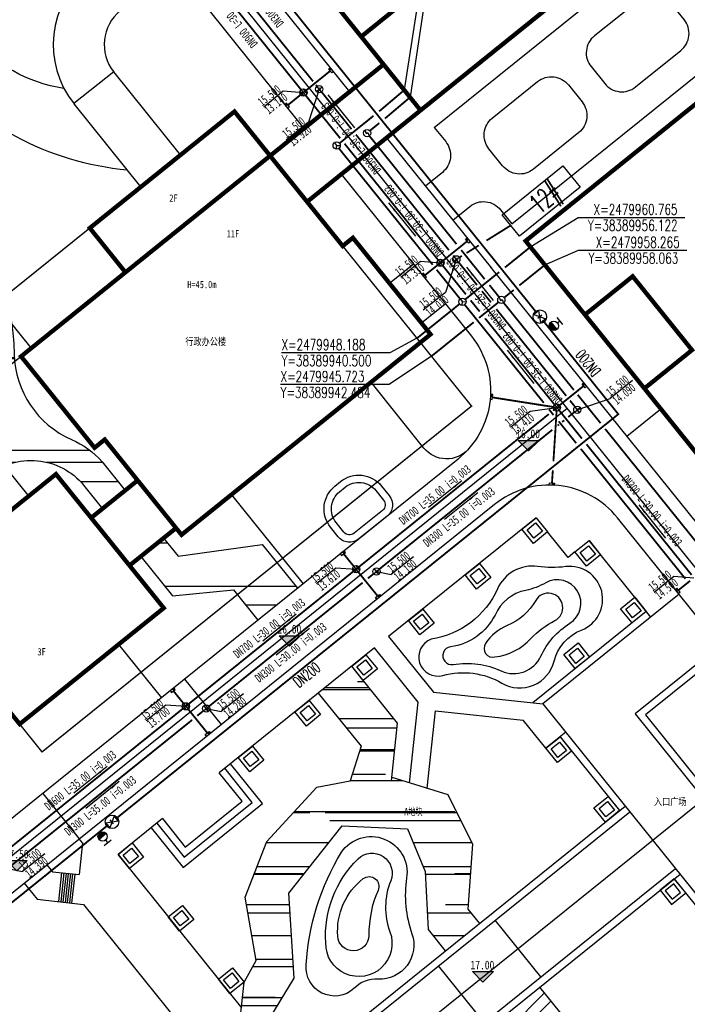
# Model space of a CAD drawing. Extents: x 38389316 to 38392219, y 2477539 to 2480586.
# Tile 32 of 43: x 38389886 to 38389978, y 2479857 to 2479992. Entities that reach past the tile are written whole.
import ezdxf
from ezdxf.enums import TextEntityAlignment as Align

# ---------------------------------------------------------------- set-up
doc = ezdxf.new("R2010")
doc.units = 0
doc.header["$LTSCALE"] = 1000
doc.header["$MEASUREMENT"] = 0
doc.linetypes.add('CENTER2', pattern=[1.125, 0.75, -0.125, 0.125, -0.125])
doc.linetypes.add('DASH', pattern=[0.35, 0.25, -0.1])
doc.layers.get('0').update_dxf_attribs({"linetype": 'CONTINUOUS'})
for name, color, linetype in [('-给水标注', 60, 'CONTINUOUS'), ('000001', 2, 'CONTINUOUS'), ('DIM_ELEV', 8, 'CONTINUOUS'), ('DIM_污水', 3, 'CONTINUOUS'), ('JM_指标表', 7, 'CONTINUOUS'), ('PIPE-中水中', 3, 'TG_DL'), ('PIPE-中水高', 7, 'TG_DX'), ('PIPE-污水', 2, 'CONTINUOUS'), ('PIPE-给水', 6, 'TG_J'), ('PIPE-雨水', 9, 'CONTINUOUS'), ('TWT_COOR', 3, 'CONTINUOUS'), ('u-road', 4, 'CONTINUOUS'), ('VALVE_给水', 7, 'CONTINUOUS'), ('XG-电信井', 2, 'CONTINUOUS'), ('XG-电力井', 7, 'CONTINUOUS'), ('XG-雨水井', 2, 'CONTINUOUS'), ('国标钢筋混凝土化粪池', 4, 'CONTINUOUS'), ('建筑', 31, 'CONTINUOUS'), ('建筑轮廓', 2, 'CONTINUOUS'), ('文字', 7, 'CONTINUOUS'), ('绿色屋顶', 114, 'CONTINUOUS'), ('路中线', 7, 'CENTER2'), ('道路', 33, 'CONTINUOUS'), ('雨水', 130, 'CONTINUOUS')]:
    doc.layers.add(name, color=color, linetype=linetype)
doc.layers.add('图框文字', color=7, linetype='CONTINUOUS', lineweight=9)
doc.styles.add('-宋体', font='txt', dxfattribs={"width": 0.8})
doc.styles.add('_HZTXT', font='txt.shx', dxfattribs={"width": 0.8, "bigfont": 'hztxt.shx'})
doc.styles.add('_TCH_DIM', font='SIMPLEX', dxfattribs={"bigfont": 'GBCBIG'})
doc.styles.add('DIM_FONT', font='SIMPLEX', dxfattribs={"width": 0.7, "bigfont": 'GBCBIG'})
doc.styles.add('TG_LINETYPE', font='SIMPLEX', dxfattribs={"width": 0.8, "height": 3, "bigfont": 'HZTXT'})
doc.styles.add('中等线体', font='txt', dxfattribs={"width": 0.8})
doc.styles.add('人防黑体', font='simhei.ttf', dxfattribs={"width": 0.7})
doc.styles.add('宋体', font='txt', dxfattribs={"width": 0.8, "height": 8})
doc.linetypes.add('TG_DL', pattern='A,2,-0.6,["DL",TG_LINETYPE,S=0.1,R=0,X=-0.52,Y=-0.15],0', length=2.6)
doc.linetypes.add('TG_DX', pattern='A,2,-0.6,["DX",TG_LINETYPE,S=0.1,R=0,X=-0.52,Y=-0.15],0', length=2.6)
doc.linetypes.add('TG_J', pattern='A,2,-0.3,["J",TG_LINETYPE,S=0.1,R=0,X=-0.23,Y=-0.15],0', length=2.3)
doc.linetypes.add('未加固陡坎', pattern='A,2,[150,AAA.SHX,S=0.5,R=0,X=0,Y=0.5],1e-11', length=2)
pattern_1 = [(0, (38392595.52, 2482422.002), (27.94, 12.7), [190.5, -25.4, 63.5, -12.7]), (0, (38392612.41, 2482428.352), (-12.7, 16.891), [38.1, -4.191, 76.2, -9.525]), (0, (38392601.8696, 2482432.797), (66.04, 8.509), [101.6, -17.78, 50.8, -12.7])]
pattern_2 = [(0, (38392595.5196, 2482422.002), (13.97, 6.35), [95.25, -12.7, 31.75, -6.35]), (0, (38392603.965, 2482425.177), (-6.35, 8.4455), [19.05, -2.0955, 38.1, -4.7625]), (0, (38392598.6946, 2482427.399), (33.02, 4.2545), [50.8, -8.89, 25.4, -6.35])]

# ---------------------------------------------------------------- blocks, each defined once
blk = doc.blocks.new('雨水井')
for p, q in [((-1, 0), (1, 0)), ((-0.84, 0.55), (0.84, 0.55)), ((-0.84, -0.54), (0.84, -0.54))]:
    blk.add_line(p, q)
blk.add_lwpolyline([(0, -1), (0, 1)])
blk.add_circle((0, 0), 1)
blk = doc.blocks.new('排水雨水检修井')
for p, q in [((-1, 0), (1, 0)), ((0, -1), (0, 1))]:
    blk.add_line(p, q)
blk.add_circle((0, 0), 1)
blk = doc.blocks.new('电力井')
at = {"layer": 'XG-电力井'}
blk.add_lwpolyline([(0, 1), (-0.25, 0), (0.25, 0), (0, -1)], dxfattribs=at)
blk.add_circle((0, 0), 1, dxfattribs=at)
blk = doc.blocks.new('XG-电信井')
at = {"layer": 'XG-电信井'}
for p, q in [((498400.18, 2607050.43), (498399.38, 2607049.83)), ((498400.18, 2607051.43), (498400.18, 2607050.43)), ((498400.18, 2607050.43), (498400.98, 2607049.84))]:
    blk.add_line(p, q, dxfattribs=at)
blk.add_circle((498400.18, 2607050.43), 1, dxfattribs=at)
blk = doc.blocks.new('$VALVE$00000296')
for points in [[(-125, 72), (-125, -72), (125, 72), (125, -72), (-125, 72)], [(0, 60), (0, -64)]]:
    blk.add_lwpolyline(points)
for p in [(-125, 0), (125, 0)]:
    blk.add_point(p)
blk = doc.blocks.new('addddd')
at = {"layer": '-给水标注', "lineweight": -2}
blk.add_hatch(color=256, dxfattribs=at).paths.add_polyline_path([(471862.69, 2575704.54, 0.414214), (471863.7, 2575703.58, 0.414214), (471864.65, 2575704.58)])
at = {"layer": '-给水标注'}
for p, q in [((471864.6, 2575706.22), (471862.72, 2575706.22)), ((471863.66, 2575705.54), (471863.66, 2575706.22))]:
    blk.add_line(p, q, dxfattribs=at)
at = {"layer": '-给水标注', "lineweight": -2}
blk.add_line((471862.69, 2575704.54), (471864.65, 2575704.58), dxfattribs=at)
at = {"layer": '-给水标注', "color": 4, "ltscale": 5}
blk.add_circle((471863.67, 2575704.56), 0.981, dxfattribs=at)
blk = doc.blocks.new('_ARROW')
blk.add_solid([(0, 0), (-1, 0.1), (-1, -0.1)])
blk = doc.blocks.new('化粪池')
at = {"layer": '国标钢筋混凝土化粪池', "color": 4, "linetype": 'DASH', "ltscale": 5}
for p, q in [((39116.07, -4998.7), (39116.07, -4994.92)), ((39116.07, -4994.92), (39126.78, -4994.92)), ((39126.78, -4994.92), (39126.78, -4998.7)), ((39126.78, -4998.7), (39116.07, -4998.7))]:
    blk.add_line(p, q, dxfattribs=at)
at = {"layer": '国标钢筋混凝土化粪池', "color": 4, "ltscale": 5, "style": '_HZTXT', "width": 0.6}
blk.add_text('12#', height=2.7, rotation=0, dxfattribs=at).set_placement((39120.02, -4998.18))
blk = doc.blocks.new('hyvahavb')
at = {"layer": 'DIM_ELEV'}
blk.add_hatch(color=8, dxfattribs=at).paths.add_polyline_path([(-173.18, -4360.83), (-182.18, -4351.83), (-164.18, -4351.83)])
at = {"layer": 'DIM_ELEV', "color": 8}
for p, q in [((-173.18, -4360.83), (-182.18, -4351.83)), ((-182.18, -4351.83), (-164.18, -4351.83)), ((-173.18, -4360.83), (-164.18, -4351.83))]:
    blk.add_line(p, q, dxfattribs=at)
blk = doc.blocks.new('202210211F')
at = {"layer": '道路'}
h = blk.add_hatch(dxfattribs=at)
h.set_pattern_fill('AR-RROOF', color=8, scale=10, style=0)
h.set_pattern_definition(pattern_1)
h.paths.add_polyline_path([(38392216.49, 2482041.07, -0.097394), (38392210.77, 2482054.36, 0.676508), (38392185.09, 2482058.73, -0.004342), (38392175.13, 2482042.81, -0.065377), (38392186.89, 2482031.82, -0.515756), (38392208.38, 2482010.49, 0.67978), (38392220.98, 2482002.94, -0.416345), (38392234.16, 2482001.73), (38392236.76, 2481998.49), (38392239.88, 2482001), (38392236.7, 2482004.95, 0.102875), (38392232.51, 2482008, -0.291825), (38392224.64, 2482019.71, 0.171739)])
h = blk.add_hatch(dxfattribs=at)
h.set_pattern_fill('AR-RROOF', color=8, scale=10, style=0)
h.set_pattern_definition(pattern_1)
h.paths.add_polyline_path([(38392254.73, 2481987.34), (38392258.08, 2481983.18), (38392263.53, 2481987.57), (38392258.7, 2481993.57), (38392247.14, 2481991.98), (38392245.14, 2481994.46), (38392242.03, 2481991.95), (38392246.38, 2481986.55)])
h = blk.add_hatch(dxfattribs=at)
h.set_pattern_fill('AR-RROOF', color=8, scale=5, style=0)
h.set_pattern_definition(pattern_2)
h.paths.add_polyline_path([(38392266.39, 2481973.18), (38392270.98, 2481976.88), (38392277.28, 2481969.05), (38392276.48, 2481961.64), (38392270.78, 2481961.14), (38392272.26, 2481965.88)])
h = blk.add_hatch(dxfattribs=at)
h.set_pattern_fill('AR-RROOF', color=8, scale=5, style=0)
h.set_pattern_definition(pattern_2)
h.paths.add_polyline_path([(38392257.94, 2481915.66), (38392258.14, 2481917.71), (38392254.56, 2481918.1), (38392254.35, 2481916.11), (38392246.45, 2481909.76), (38392248.08, 2481907.73)])
h.paths.add_polyline_path([(38392269.65, 2481954.97), (38392278.63, 2481954.54), (38392281.08, 2481948.69), (38392281.47, 2481940.73), (38392283.83, 2481937.79), (38392288.5, 2481941.56), (38392286.93, 2481943.51), (38392287.55, 2481952.47), (38392284.16, 2481959.28), (38392275.36, 2481961.99), (38392266.2, 2481960.29), (38392259.32, 2481952.81), (38392256.35, 2481945.18), (38392257.87, 2481936.46), (38392256.22, 2481933.5), (38392254.99, 2481922.08), (38392258.54, 2481921.69), (38392259.11, 2481927.51), (38392263.06, 2481934.05), (38392262.36, 2481945.74)])
h = blk.add_hatch(dxfattribs=at)
h.set_pattern_fill('AR-RROOF', color=8, scale=5, angle=45, style=0)
h.set_pattern_definition([(45, (38392595.5196, 2482422.002), (5.388154, 14.36841), [95.25, -12.7, 31.75, -6.35]), (45, (38392599.246, 2482430.219), (-10.462, 1.48174), [19.05, -2.0955, 38.1, -4.7625]), (45, (38392593.948, 2482428.0634), (20.34028, 26.357052), [50.8, -8.89, 25.4, -6.35])])
h.paths.add_polyline_path([(38392322.75, 2481917.68), (38392324.63, 2481927.79), (38392302.37, 2481925.93), (38392296.81, 2481932.84), (38392290.58, 2481927.82), (38392294.87, 2481922.49), (38392291.17, 2481911.61), (38392307.16, 2481891.75), (38392304.83, 2481889.87), (38392309.26, 2481884.36), (38392314.08, 2481883.84), (38392316.29, 2481885.61), (38392322.25, 2481884.97), (38392327.24, 2481878.77), (38392333.08, 2481883.47), (38392331.52, 2481885.42), (38392333.46, 2481886.99), (38392339.49, 2481903.21), (38392333.07, 2481904.85)])
at = {"layer": 'u-road', "color": 8, "flags": 128}
for points in [[(38392282.06, 2482131.51), (38392252.15, 2482107.43, 0.414212), (38392249.42, 2482082.12), (38392270.68, 2482055.71)], [(38392231.92, 2482091.09), (38392238.48, 2482082.94, -0.414214), (38392237.57, 2482074.51), (38392234.85, 2482072.31, 0.413489), (38392232.85, 2482054.06, 0.391837)], [(38392250.88, 2482067.55), (38392250.4, 2482068.14, 0.414214), (38392241.96, 2482069.06), (38392239.23, 2482066.86, 0.413147), (38392238.31, 2482058.44, 0.267949)], [(38392269.52, 2482044.39), (38392287.4, 2482022.19, -0.414214), (38392285.57, 2482005.31), (38392245.61, 2481973.14)], [(38392290.05, 2482031.64), (38392319.97, 2481994.49, 0.414214), (38392336.84, 2481992.67), (38392384.82, 2482031.3)], [(38392268.97, 2481843.03), (38392273.8, 2481837.03, 0.414214), (38392282.24, 2481836.12), (38392366.91, 2481904.29, 0.414214), (38392368.73, 2481921.16), (38392307.46, 2481997.26, 0.414214), (38392290.59, 2481999.08), (38392196.42, 2481923.27)], [(38392245.61, 2481973.14), (38392190.54, 2481928.81, -0.358665), (38392142.24, 2481929.33, 0.226009), (38392102.29, 2481939.75)]]:
    blk.add_lwpolyline(points, format="xyb", dxfattribs=at)
for points in [[(38392264.44, 2482050.7), (38392250.88, 2482067.55)], [(38392238.3, 2482058.45), (38392232.83, 2482054.09)], [(38392247.48, 2482047.05), (38392238.3, 2482058.45)], [(38392242.03, 2482042.66), (38392232.85, 2482054.06)], [(38392275.76, 2482049.4), (38392290.18, 2482031.49)], [(38392248.03, 2481975.09), (38392253.05, 2481968.86)], [(38392228.56, 2481959.41), (38392233.57, 2481953.18)]]:
    blk.add_lwpolyline(points, dxfattribs=at)
at = {"layer": '建筑', "color": 8, "linetype": 'DASH', "ltscale": 10, "const_width": 0.2, "flags": 128}
blk.add_lwpolyline([(38392228.46, 2481965.11), (38392287.43, 2482012.58), (38392254.88, 2482053.01), (38392222.09, 2482026.61), (38392226.98, 2482020.53), (38392216.85, 2482012.38), (38392226.63, 2482000.23), (38392210.59, 2481987.31)], close=True, dxfattribs=at)
at = {"layer": '建筑轮廓', "color": 8, "const_width": 0.6, "flags": 128}
for points in [[(38392248.45, 2482092.89), (38392264.12, 2482073.42), (38392270.67, 2482078.69), (38392278.82, 2482068.56), (38392272.28, 2482063.29), (38392280.43, 2482053.17), (38392306.6, 2482074.24), (38392303.56, 2482078.01), (38392310.1, 2482083.28), (38392313.14, 2482079.5), (38392339.32, 2482100.57), (38392323.64, 2482120.05), (38392317.1, 2482114.78), (38392308.94, 2482124.91), (38392315.49, 2482130.17), (38392307.33, 2482140.3), (38392281.16, 2482119.23), (38392284.2, 2482115.45), (38392277.66, 2482110.18), (38392274.62, 2482113.96)], [(38392326.83, 2481995.52), (38392311.16, 2482015), (38392317.7, 2482020.27), (38392309.55, 2482030.39), (38392303, 2482025.12), (38392294.85, 2482035.25), (38392321.02, 2482056.32), (38392324.07, 2482052.54), (38392330.61, 2482057.81), (38392327.57, 2482061.59), (38392353.74, 2482082.66), (38392369.42, 2482063.19), (38392362.87, 2482057.92), (38392371.03, 2482047.79), (38392377.57, 2482053.06), (38392385.72, 2482042.93), (38392359.55, 2482021.86), (38392356.51, 2482025.64), (38392349.97, 2482020.37), (38392353.01, 2482016.59)], [(38392264.85, 2482040.62), (38392280.43, 2482053.17), (38392275.35, 2482059.48), (38392259.77, 2482046.93)], [(38392225.58, 2482019.4), (38392235.67, 2482006.86), (38392237.07, 2482007.99), (38392247.61, 2481994.91), (38392281.8, 2482022.43), (38392271.14, 2482035.68), (38392269.74, 2482034.55), (38392259.77, 2482046.93)], [(38392210.59, 2481987.31), (38392230.37, 2482003.24), (38392245.17, 2481984.86), (38392225.39, 2481968.93)]]:
    blk.add_lwpolyline(points, close=True, dxfattribs=at)
for points in [[(38392272.28, 2482063.29), (38392264.12, 2482073.42)], [(38392281.05, 2482023.37), (38392281.05, 2482023.37), (38392271.14, 2482035.68), (38392269.74, 2482034.55), (38392254.88, 2482053.01), (38392235.02, 2482037.02), (38392239.91, 2482030.94), (38392225.58, 2482019.4), (38392235.67, 2482006.86), (38392237.07, 2482007.99), (38392241.59, 2482002.38), (38392235.2, 2481997.24), (38392230.37, 2482003.24), (38392210.59, 2481987.31), (38392225.39, 2481968.93), (38392245.17, 2481984.86), (38392240.47, 2481990.7), (38392246.86, 2481995.84), (38392247.61, 2481994.91), (38392281.8, 2482022.43), (38392281.05, 2482023.37)], [(38392311.16, 2482015), (38392303, 2482025.12)]]:
    blk.add_lwpolyline(points, dxfattribs=at)
at = {"layer": '路中线', "color": 8, "ltscale": 20, "flags": 128}
blk.add_lwpolyline([(38392186.72, 2481851.91), (38392659.82, 2482232.79)], dxfattribs=at)
at = {"layer": '路中线', "color": 8, "linetype": 'DASH', "ltscale": 4, "flags": 128}
for points in [[(38392314.58, 2482162.83), (38392249.64, 2482110.54, 0.414213), (38392246.3, 2482079.61), (38392550.2, 2481702.13)], [(38392300.55, 2482012.23), (38392195.08, 2481927.32, 0.421005), (38392187.92, 2481867.64), (38392242.92, 2481799.33)]]:
    blk.add_lwpolyline(points, format="xyb", dxfattribs=at)
at = {"layer": '道路', "color": 8}
blk.add_line((38392234.03, 2481952.61), (38392233.57, 2481953.18), dxfattribs=at)
at = {"layer": '道路', "color": 8, "flags": 128}
for points in [[(38392231.47, 2482056.17, -0.180528), (38392218.76, 2482063.28, -0.285009), (38392215.71, 2482083.68, 21.265174)], [(38392240.18, 2482044.96, -0.203492), (38392212.53, 2482059.84, -0.057725), (38392206.57, 2482076.12, 0.018207)], [(38392316.62, 2482065.62), (38392314.74, 2482067.95, 0.414214), (38392310.52, 2482068.41), (38392304.29, 2482063.39, 0.414214), (38392303.84, 2482059.17), (38392305.72, 2482056.84, 0.414214), (38392309.94, 2482056.38), (38392316.17, 2482061.4, 0.414214), (38392316.62, 2482065.62), (38392316.62, 2482065.62)], [(38392300.72, 2482056.66), (38392302.6, 2482054.33, -0.414214), (38392302.15, 2482050.11), (38392295.92, 2482045.09, -0.414214), (38392291.7, 2482045.55), (38392289.82, 2482047.88, -0.414214), (38392290.27, 2482052.1), (38392296.5, 2482057.12, -0.414214), (38392300.72, 2482056.66), (38392302.6, 2482054.33)], [(38392282.31, 2482050.83), (38392283.88, 2482048.88, -0.414214), (38392283.42, 2482044.66), (38392281.09, 2482042.78)], [(38392216.49, 2482041.07, -0.171739), (38392224.64, 2482019.71, 0.291825), (38392232.51, 2482008, -0.102875), (38392236.7, 2482004.95, 0.129977)], [(38392284.85, 2482038.11), (38392287.19, 2482039.99, -0.414214), (38392291.4, 2482039.53), (38392292.97, 2482037.59)], [(38392186.89, 2482031.82, -0.515756), (38392208.38, 2482010.49, 0.67978), (38392220.98, 2482002.94, -0.416345), (38392234.16, 2482001.73, 0.425183)], [(38392286.99, 2482006.66, -0.367176), (38392286.99, 2482006.66, -0.462869), (38392280.9, 2482006.82), (38392273.63, 2482015.85)], [(38392271.94, 2481994.34), (38392271.94, 2481994.34, -0.414214), (38392269.13, 2481994.64), (38392268.06, 2481995.97, -0.414214), (38392268.67, 2482001.59), (38392269.45, 2482002.22, -0.414214), (38392275.08, 2482001.61), (38392276.14, 2482000.29, -0.414214), (38392275.84, 2481997.48), (38392271.94, 2481994.34)], [(38392281.88, 2481980.58, 0.956837), (38392283.48, 2481975.61, -0.201407), (38392291.61, 2481974.55, 0.499726), (38392298.76, 2481977.57, -0.244161), (38392302.54, 2481981.84, 0.884171), (38392300.36, 2481990.54, -0.065209), (38392296.52, 2481990.57, 0.333083), (38392290.99, 2481987.51, -0.254423), (38392281.88, 2481980.58, -10.120887)], [(38392290.65, 2481983.89, -0.246135), (38392284.55, 2481979.54, 1.013305), (38392284.92, 2481977.11, -0.148515), (38392291.51, 2481976.23, 0.412318), (38392296.94, 2481978.25, -0.14601), (38392300.93, 2481982.77, 0.981014), (38392297.61, 2481988.32, -0.080319), (38392294.87, 2481987.29, 0.244611), (38392290.65, 2481983.89, 1.059944)], [(38392289.35, 2481980, 0.687953), (38392290.64, 2481978.14, 0.170837), (38392295.59, 2481980.67, -0.083376), (38392298.88, 2481983.14, 1.338387), (38392296.24, 2481985.9, -0.169886), (38392292.3, 2481982.47, 0.141642), (38392289.35, 2481980, 0.329473)], [(38392264.72, 2481935.88, -0.121204), (38392269.56, 2481951.33, -0.79918), (38392278.52, 2481947.8, 0.123909), (38392279.24, 2481940.16, -0.533319), (38392274.61, 2481933.93, 0.215648), (38392271.28, 2481932.62, -0.680541), (38392264.72, 2481935.88, -30.085411)], [(38392267.41, 2481938.91, -0.217869), (38392271.85, 2481950.43, -0.812414), (38392276.33, 2481947.42, 0.18677), (38392276.23, 2481940.41, -1.206161), (38392267.41, 2481938.91, -0.981902)], [(38392269.07, 2481939.82, -0.253697), (38392272.57, 2481947.73, -0.769014), (38392274.59, 2481946.11, 0.108401), (38392273.34, 2481939.9, -0.965113), (38392269.07, 2481939.82, -4.640571)], [(38392327.18, 2481932.9), (38392328.51, 2481931.25, -0.60115), (38392327.12, 2481928), (38392302.37, 2481925.93), (38392296.81, 2481932.84)]]:
    blk.add_lwpolyline(points, format="xyb", dxfattribs=at)
for points in [[(38392282.31, 2482050.83), (38392321.57, 2482082.43)], [(38392292.97, 2482037.59), (38392332.23, 2482069.19)], [(38392276.16, 2482029.45), (38392279.43, 2482032.08)], [(38392280.55, 2482023.99), (38392283.82, 2482026.63)], [(38392308.74, 2482008.43), (38392313.41, 2482012.19)], [(38392236.7, 2482004.95), (38392239.88, 2482001)], [(38392234.16, 2482001.73), (38392236.76, 2481998.49)], [(38392254.46, 2482000.42), (38392264.31, 2481988.19)], [(38392296.3, 2481997.26), (38392276.04, 2481980.95)], [(38392301.62, 2481992.56), (38392300.69, 2481991.81), (38392297.86, 2481995.31)], [(38392245.14, 2481994.46), (38392247.14, 2481991.98), (38392258.7, 2481993.57), (38392263.53, 2481987.57)], [(38392312.03, 2481983.61), (38392303.57, 2481994.13)], [(38392242.03, 2481991.95), (38392246.38, 2481986.55), (38392254.73, 2481987.34), (38392258.08, 2481983.18)], [(38392315.93, 2481986.75), (38392297.23, 2481971.7), (38392327.34, 2481934.31), (38392342.13, 2481946.22)], [(38392311.41, 2481984.39), (38392295.83, 2481971.85)], [(38392238.94, 2481979.84), (38392244.84, 2481972.52)], [(38392276.04, 2481980.95), (38392282.19, 2481973.32), (38392297.23, 2481971.7)], [(38392321.57, 2481979.74), (38392309.89, 2481970.33), (38392328.7, 2481946.96), (38392340.39, 2481956.37)], [(38392274.1, 2481979.39), (38392252.79, 2481962.23)], [(38392278.92, 2481960.89), (38392280.11, 2481971.92), (38392274.1, 2481979.39)], [(38392322.2, 2481978.96), (38392311.29, 2481970.18), (38392328.85, 2481948.37), (38392339.76, 2481957.15)], [(38392276.43, 2481961.16), (38392277.28, 2481969.05), (38392270.98, 2481976.88)], [(38392266.39, 2481973.18), (38392272.26, 2481965.88), (38392270.78, 2481961.14)], [(38392281.35, 2481960.14), (38392282.5, 2481970.77)], [(38392282.5, 2481970.77), (38392294.53, 2481969.47)], [(38392300.37, 2481967.8), (38392297.64, 2481965.61), (38392294.53, 2481969.47)], [(38392299.59, 2481967.17), (38392307.74, 2481957.05)], [(38392243.44, 2481954.7), (38392247.83, 2481949.25), (38392258.73, 2481958.03), (38392254.34, 2481963.48)], [(38392244.22, 2481955.33), (38392247.98, 2481950.66), (38392257.33, 2481958.18), (38392253.56, 2481962.86)], [(38392245, 2481955.96), (38392248.13, 2481952.06), (38392255.92, 2481958.33), (38392252.79, 2481962.23)], [(38392255.31, 2481925.06), (38392256.22, 2481933.5), (38392257.87, 2481936.46), (38392256.35, 2481945.18), (38392259.32, 2481952.81), (38392266.2, 2481960.29), (38392270.78, 2481961.14)], [(38392276.48, 2481961.64), (38392284.16, 2481959.28), (38392287.55, 2481952.47), (38392286.93, 2481943.51), (38392288.5, 2481941.56)], [(38392263.81, 2481921.68), (38392308.52, 2481957.67)], [(38392264.44, 2481920.9), (38392309.15, 2481956.9)], [(38392245, 2481955.96), (38392238.89, 2481951.04)], [(38392258.84, 2481924.71), (38392259.11, 2481927.51), (38392263.06, 2481934.05), (38392262.36, 2481945.74), (38392262.36, 2481945.74), (38392269.65, 2481954.97), (38392278.63, 2481954.54), (38392281.08, 2481948.69), (38392281.47, 2481940.73), (38392283.83, 2481937.79)], [(38392234.03, 2481952.61), (38392233.56, 2481948.28)], [(38392238.89, 2481951.04), (38392255.84, 2481929.98)], [(38392229.13, 2481949.6), (38392229.88, 2481948.67)], [(38392229.88, 2481948.67), (38392233.56, 2481948.28)], [(38392270.71, 2481913.11), (38392315.42, 2481949.11)], [(38392231.15, 2481948.54), (38392230.72, 2481944.56)], [(38392231.45, 2481948.51), (38392231.02, 2481944.53)], [(38392231.75, 2481948.47), (38392231.32, 2481944.5)], [(38392232.05, 2481948.44), (38392231.62, 2481944.46)], [(38392232.35, 2481948.41), (38392231.92, 2481944.43)], [(38392232.64, 2481948.38), (38392232.21, 2481944.4)], [(38392232.94, 2481948.34), (38392232.51, 2481944.37)], [(38392271.34, 2481912.33), (38392316.05, 2481948.33)], [(38392315.27, 2481947.7), (38392327.18, 2481932.9)], [(38392226.02, 2481947.1), (38392227.8, 2481944.88)], [(38392227.8, 2481944.88), (38392234.13, 2481944.19)], [(38392234.13, 2481944.19), (38392248.15, 2481926.78)], [(38392296.96, 2481934.24), (38392290.69, 2481942.03)], [(38392289.17, 2481927.97), (38392282.9, 2481935.76)]]:
    blk.add_lwpolyline(points, dxfattribs=at)
blk.add_lwpolyline([(38392271.32, 2481995.12, -0.414189), (38392269.91, 2481995.27), (38392268.84, 2481996.59, -0.414214), (38392269.3, 2482000.81), (38392270.08, 2482001.44, -0.414214), (38392274.3, 2482000.98), (38392275.36, 2481999.66, -0.414214), (38392275.21, 2481998.25)], format="xyb", close=True, dxfattribs=at)
for points in [[(38392294.35, 2481995.69), (38392296.3, 2481997.26), (38392297.86, 2481995.31), (38392295.92, 2481993.74)], [(38392295.05, 2481995.61), (38392296.22, 2481996.55), (38392297.16, 2481995.39), (38392295.99, 2481994.45)], [(38392301.62, 2481992.56), (38392303.57, 2481994.13), (38392305.14, 2481992.18), (38392303.19, 2481990.61)], [(38392302.32, 2481992.48), (38392303.49, 2481993.42), (38392304.43, 2481992.25), (38392303.26, 2481991.31)], [(38392286.56, 2481989.42), (38392288.51, 2481990.99), (38392290.08, 2481989.04), (38392288.13, 2481987.47)], [(38392287.26, 2481989.34), (38392288.43, 2481990.28), (38392289.37, 2481989.12), (38392288.2, 2481988.17)], [(38392307.89, 2481984.77), (38392309.84, 2481986.34), (38392311.41, 2481984.39), (38392309.46, 2481982.82)], [(38392308.59, 2481984.69), (38392309.76, 2481985.63), (38392310.7, 2481984.47), (38392309.54, 2481983.52)], [(38392278.77, 2481983.15), (38392280.72, 2481984.72), (38392282.29, 2481982.77), (38392280.34, 2481981.2)], [(38392279.47, 2481983.07), (38392280.64, 2481984.01), (38392281.58, 2481982.84), (38392280.41, 2481981.9)], [(38392300.1, 2481978.5), (38392302.05, 2481980.07), (38392303.62, 2481978.12), (38392301.67, 2481976.55)], [(38392270.98, 2481976.88), (38392272.93, 2481978.44), (38392274.5, 2481976.5), (38392272.55, 2481974.93)], [(38392300.81, 2481978.42), (38392301.97, 2481979.36), (38392302.91, 2481978.19), (38392301.75, 2481977.25)], [(38392271.68, 2481976.8), (38392272.85, 2481977.74), (38392273.79, 2481976.57), (38392272.62, 2481975.63)], [(38392263.19, 2481970.61), (38392265.14, 2481972.17), (38392266.71, 2481970.23), (38392264.76, 2481968.66)], [(38392263.89, 2481970.53), (38392265.06, 2481971.47), (38392266, 2481970.3), (38392264.84, 2481969.36)], [(38392297.64, 2481965.61), (38392299.59, 2481967.17), (38392301.16, 2481965.23), (38392299.21, 2481963.66)], [(38392298.35, 2481965.53), (38392299.51, 2481966.47), (38392300.46, 2481965.3), (38392299.29, 2481964.36)], [(38392255.4, 2481964.34), (38392257.35, 2481965.9), (38392258.92, 2481963.96), (38392256.97, 2481962.39)], [(38392256.11, 2481964.26), (38392257.27, 2481965.2), (38392258.21, 2481964.03), (38392257.05, 2481963.09)], [(38392304.23, 2481957.43), (38392306.18, 2481958.99), (38392307.74, 2481957.05), (38392305.8, 2481955.48)], [(38392304.93, 2481957.35), (38392306.1, 2481958.29), (38392307.04, 2481957.12), (38392305.87, 2481956.18)], [(38392238.89, 2481951.04), (38392240.84, 2481952.61), (38392242.4, 2481950.66), (38392240.46, 2481949.09)], [(38392239.59, 2481950.96), (38392240.76, 2481951.91), (38392241.7, 2481950.74), (38392240.53, 2481949.8)], [(38392314.89, 2481944.18), (38392316.84, 2481945.75), (38392315.27, 2481947.7), (38392313.32, 2481946.13)], [(38392314.96, 2481944.89), (38392316.13, 2481945.83), (38392315.19, 2481947), (38392314.02, 2481946.06)], [(38392245.79, 2481942.47), (38392247.73, 2481944.04), (38392249.3, 2481942.09), (38392247.35, 2481940.52)], [(38392246.49, 2481942.4), (38392247.66, 2481943.34), (38392248.6, 2481942.17), (38392247.43, 2481941.23)], [(38392252.69, 2481933.9), (38392254.63, 2481935.47), (38392256.2, 2481933.52), (38392254.25, 2481931.96)], [(38392253.39, 2481933.83), (38392254.56, 2481934.77), (38392255.5, 2481933.6), (38392254.33, 2481932.66)]]:
    blk.add_lwpolyline(points, close=True, dxfattribs=at)
at = {"layer": 'DIM_ELEV', "color": 8, "xscale": 0.16, "yscale": 0.16, "zscale": 0.16}
for p in [(38392322.98, 2482704.17), (38392290.15, 2482677.36), (38392252.7, 2482646.5), (38392316.71, 2482631.25)]:
    blk.add_blockref('hyvahavb', p, dxfattribs=at)
at = {"layer": 'DIM_ELEV', "color": 8, "style": '-宋体', "width": 0.8}
for s, p in [('16.00', (38392293.56, 2482008.18)), ('16.00', (38392260.79, 2481981.36)), ('17.50', (38392223.34, 2481950.5)), ('17.00', (38392287.29, 2481935.26))]:
    blk.add_text(s, height=1.2, dxfattribs=at).set_placement(p)
at = {"layer": '图框文字', "color": 8, "style": '宋体', "width": 0.694151}
blk.add_text('A地块', height=1, rotation=360, dxfattribs=at).set_placement((38392279.45, 2481956.42, 0.49), align=Align.CENTER)
at = {"layer": '文字', "color": 8, "style": '中等线体', "width": 0.8}
for s, p in [('2F', (38392245.94, 2482040.63)), ('11F', (38392253.81, 2482035.73)), ('H=45.0m', (38392248.4, 2482028.77)), ('行政办公楼', (38392248.13, 2482020.93)), ('3F', (38392227.83, 2481978.36)), ('入口广场', (38392312.47, 2481957.78))]:
    blk.add_text(s, height=1, rotation=360, dxfattribs=at).set_placement(p)

msp = doc.modelspace()

# ---------------------------------------------------------------- hatches: boundary and pattern name
at = {"layer": 'PIPE-给水'}
for points in [[(38389968.14, 2479937.77), (38389968.24, 2479937.85), (38389968.31, 2479937.75)], [(38389968.14, 2479937.77), (38389968.22, 2479937.68), (38389968.31, 2479937.75)]]:
    msp.add_hatch(color=256, dxfattribs=at).paths.add_polyline_path(points)
at = {"layer": 'XG-雨水井'}
for points in [[(38389928.58, 2479985.32), (38389928.58, 2479985.32), (38389928.79, 2479985.05), (38389928.57, 2479984.87), (38389928.35, 2479985.14), (38389928.35, 2479985.14)], [(38389922.35, 2479980.29), (38389922.35, 2479980.29), (38389922.57, 2479980.02), (38389922.79, 2479980.2), (38389922.58, 2479980.47), (38389922.58, 2479980.47)], [(38389947.39, 2479961.95), (38389947.39, 2479961.95), (38389947.61, 2479961.68), (38389947.38, 2479961.5), (38389947.17, 2479961.77), (38389947.17, 2479961.77)], [(38389941.17, 2479956.93), (38389941.17, 2479956.93), (38389941.38, 2479956.66), (38389941.61, 2479956.84), (38389941.39, 2479957.11), (38389941.39, 2479957.11)], [(38389963.38, 2479942.09), (38389963.38, 2479942.09), (38389963.6, 2479941.82), (38389963.37, 2479941.64), (38389963.16, 2479941.91), (38389963.16, 2479941.91)], [(38389950.62, 2479940.5), (38389950.62, 2479940.5), (38389950.58, 2479940.16), (38389950.87, 2479940.12), (38389950.91, 2479940.47), (38389950.91, 2479940.47)], [(38389959.35, 2479927.99), (38389959.35, 2479927.99), (38389959, 2479928.03), (38389959.03, 2479928.32), (38389959.38, 2479928.28), (38389959.38, 2479928.28)], [(38389930.5, 2479919.02), (38389930.5, 2479919.02), (38389930.23, 2479918.81), (38389930.41, 2479918.58), (38389930.68, 2479918.8), (38389930.68, 2479918.8)], [(38389975.97, 2479913.7), (38389975.97, 2479913.69), (38389976.19, 2479913.43), (38389976.41, 2479913.61), (38389976.19, 2479913.88), (38389976.19, 2479913.88)], [(38389935.52, 2479912.8), (38389935.52, 2479912.8), (38389935.25, 2479912.58), (38389935.07, 2479912.81), (38389935.34, 2479913.02), (38389935.34, 2479913.02)], [(38389907.13, 2479900.21), (38389907.13, 2479900.21), (38389906.86, 2479899.99), (38389907.05, 2479899.77), (38389907.31, 2479899.99), (38389907.31, 2479899.99)], [(38389912.15, 2479893.99), (38389912.15, 2479893.99), (38389911.88, 2479893.77), (38389911.7, 2479893.99), (38389911.97, 2479894.21), (38389911.97, 2479894.21)]]:
    msp.add_hatch(color=256, dxfattribs=at).paths.add_polyline_path(points)

# ---------------------------------------------------------------- linework, layer by layer
at = {"color": 2}
for p, q in [((38389927.08, 2479982.39), (38389925.59, 2479977.85)), ((38389925.59, 2479977.85), (38389922.53, 2479975.4)), ((38389945.9, 2479959.02), (38389944.41, 2479954.48)), ((38389944.41, 2479954.48), (38389941.35, 2479952.04)), ((38389970.07, 2479942.38), (38389967.01, 2479939.94)), ((38389962.51, 2479938.38), (38389967.01, 2479939.94)), ((38389940.03, 2479918.2), (38389936.97, 2479915.76)), ((38389934.94, 2479916.18), (38389936.97, 2479915.76)), ((38389916.66, 2479899.39), (38389913.6, 2479896.95)), ((38389911.57, 2479897.37), (38389913.6, 2479896.95)), ((38389889.4, 2479877.44), (38389886.34, 2479875)), ((38389884.31, 2479875.42), (38389886.34, 2479875))]:
    msp.add_line(p, q, dxfattribs=at)
at = {"layer": 'DIM_污水', "color": 8}
for p, q in [((38389919.45, 2479979.96), (38389922.14, 2479982.13)), ((38389922.14, 2479982.13), (38389924.9, 2479981.91)), ((38389936.61, 2479966.78, 7.5), (38389940.29, 2479962.2, 7.5)), ((38389938.26, 2479956.59), (38389940.96, 2479958.76)), ((38389940.96, 2479958.76), (38389943.71, 2479958.55)), ((38389952.87, 2479946.57, 7.5), (38389956.56, 2479942, 7.5)), ((38389953.34, 2479936), (38389956.04, 2479938.17)), ((38389956.04, 2479938.17), (38389959.7, 2479938.68)), ((38389946.66, 2479928.62, 7.5), (38389942.09, 2479924.94, 7.5)), ((38389970.94, 2479925.34, 7.5), (38389974.62, 2479920.77, 7.5)), ((38389926.68, 2479914.53), (38389929.37, 2479916.7)), ((38389929.37, 2479916.7), (38389932.13, 2479916.49)), ((38389973.06, 2479913.36), (38389975.76, 2479915.53)), ((38389975.76, 2479915.53), (38389978.52, 2479915.32)), ((38389923.91, 2479910.31, 7.5), (38389919.34, 2479906.63, 7.5)), ((38389903.31, 2479895.72), (38389906.01, 2479897.89)), ((38389906.01, 2479897.89), (38389908.76, 2479897.67)), ((38389897.98, 2479889.43, 7.5), (38389893.4, 2479885.75, 7.5))]:
    msp.add_line(p, q, dxfattribs=at)
at = {"layer": 'DIM_污水', "color": 2}
for p, q in [((38389928.24, 2479981.62, 7.5), (38389931.93, 2479977.05, 7.5)), ((38389947.3, 2479957.95, 7.5), (38389950.98, 2479953.38, 7.5)), ((38389948.84, 2479926.97, 7.5), (38389944.27, 2479923.29, 7.5)), ((38389925.74, 2479908.37, 7.5), (38389921.17, 2479904.69, 7.5)), ((38389899.61, 2479887.33, 7.5), (38389895.04, 2479883.65, 7.5))]:
    msp.add_line(p, q, dxfattribs=at)
at = {"layer": 'JM_指标表'}
for centre in [(38389957.37, 2479951.15), (38389898.63, 2479881.81)]:
    msp.add_circle(centre, 0.931, dxfattribs=at)
at = {"layer": 'PIPE-中水中', "ltscale": 0.0025, "const_width": 0.25}
for points in [[(38389939.55, 2479981.27), (38389936.1, 2479978.35)], [(38389935.33, 2479977.73), (38389934.03, 2479976.68)], [(38389936.99, 2479972.21), (38389933.94, 2479975.99)], [(38389945.92, 2479961.11), (38389936.99, 2479972.21)], [(38389949.79, 2479956.3), (38389946.57, 2479960.3)], [(38389954.55, 2479955.44), (38389958.06, 2479958.26)], [(38389951.77, 2479953.84), (38389950.45, 2479955.49)], [(38389952.47, 2479953.77), (38389953.78, 2479954.81)], [(38389949.01, 2479950.98), (38389951.69, 2479953.14)], [(38389956.45, 2479948.03), (38389952.4, 2479953.06)], [(38389942.48, 2479945.72), (38389948.29, 2479950.39)], [(38389962.03, 2479941.09), (38389956.45, 2479948.03)], [(38389965.7, 2479936.54), (38389962.56, 2479940.44)], [(38389980.73, 2479917.87), (38389966.33, 2479935.75)]]:
    msp.add_lwpolyline(points, dxfattribs=at)
at = {"layer": 'PIPE-中水高', "ltscale": 0.0025, "const_width": 0.25}
for points in [[(38389935.31, 2479979.34), (38389938.77, 2479982.27)], [(38389929.86, 2479974.96), (38389934.53, 2479978.72)], [(38389933.61, 2479969.5), (38389929.78, 2479974.25)], [(38389942.65, 2479958.28), (38389933.61, 2479969.5)], [(38389952.57, 2479957.9), (38389956.08, 2479960.73)], [(38389946.42, 2479953.59), (38389943.19, 2479957.6)], [(38389947.12, 2479953.52), (38389951.79, 2479957.28)], [(38389940.5, 2479948.19), (38389946.34, 2479952.89)], [(38389952.07, 2479946.57), (38389947.04, 2479952.81)], [(38389957.91, 2479939.32), (38389952.07, 2479946.57)], [(38389959.25, 2479937.65), (38389958.64, 2479938.41)], [(38389962.36, 2479933.78), (38389959.95, 2479936.79)], [(38389977.35, 2479915.17), (38389962.99, 2479933.01)]]:
    msp.add_lwpolyline(points, dxfattribs=at)
at = {"layer": 'PIPE-污水', "const_width": 0.25}
for points in [[(38389926.24, 2479983.44), (38389908.58, 2480005.37)], [(38389926.77, 2479982.78), (38389926.62, 2479982.96)], [(38389931.51, 2479976.89), (38389927.4, 2479982)], [(38389935.95, 2479971.38), (38389932.11, 2479976.15)], [(38389944.88, 2479960.28), (38389935.95, 2479971.38)], [(38389950.04, 2479961.6), (38389953.37, 2479963.68)], [(38389947.3, 2479959.89), (38389948.98, 2479960.94)], [(38389945.58, 2479959.41), (38389945.47, 2479959.55)], [(38389946.32, 2479959.29), (38389946.66, 2479959.5)], [(38389948.75, 2479955.48), (38389946.21, 2479958.63)], [(38389950.66, 2479953.11), (38389949.41, 2479954.66)], [(38389955.4, 2479947.22), (38389951.4, 2479952.18)], [(38389960.99, 2479940.28), (38389955.4, 2479947.22)], [(38389962.2, 2479938.77), (38389961.5, 2479939.65)], [(38389961.26, 2479937.37), (38389962.13, 2479938.07)], [(38389959.81, 2479936.2), (38389959.99, 2479936.35)], [(38389960.42, 2479936.69), (38389960.71, 2479936.93)], [(38389935.33, 2479916.5), (38389959.08, 2479935.63)], [(38389933.76, 2479915.23), (38389934.55, 2479915.87)], [(38389911.96, 2479897.68), (38389933.03, 2479914.64)], [(38389910.33, 2479896.37), (38389911.18, 2479897.06)], [(38389884.7, 2479875.73), (38389909.64, 2479895.81)]]:
    msp.add_lwpolyline(points, dxfattribs=at)
at = {"layer": 'PIPE-给水', "const_width": 0.25}
for points in [[(38389956.9, 2479951.73), (38389909.36, 2480010.79)], [(38389968.14, 2479937.77), (38389957.84, 2479950.57)], [(38389899.21, 2479882.28), (38389968.14, 2479937.77)], [(38389853.75, 2479845.68), (38389898.04, 2479881.34)]]:
    msp.add_lwpolyline(points, dxfattribs=at)
at = {"layer": 'PIPE-雨水', "const_width": 0.25}
for points in [[(38389906.4, 2480004.89), (38389924.59, 2479982.3)], [(38389925.29, 2479982.23), (38389928.57, 2479984.87)], [(38389924.51, 2479981.6), (38389922.79, 2479980.21)], [(38389925.21, 2479981.53), (38389929.96, 2479975.63)], [(38389930.55, 2479974.9), (38389934.39, 2479970.12)], [(38389934.31, 2479970.23), (38389943.4, 2479958.94)], [(38389944.1, 2479958.86), (38389947.38, 2479961.5)], [(38389943.21, 2479958.14), (38389941.6, 2479956.85)], [(38389943.32, 2479958.23), (38389943.21, 2479958.14)], [(38389944.03, 2479958.16), (38389947.21, 2479954.21)], [(38389947.86, 2479953.39), (38389949.1, 2479951.86)], [(38389949.84, 2479950.93), (38389953.84, 2479945.97)], [(38389953.84, 2479945.97), (38389959.39, 2479939.07)], [(38389960.09, 2479939), (38389963.37, 2479941.64)], [(38389959.21, 2479938.76), (38389950.87, 2479940.07)], [(38389958.59, 2479937.77), (38389932.52, 2479916.8)], [(38389959.31, 2479938.37), (38389959.18, 2479938.27)], [(38389959.67, 2479938.19), (38389959.23, 2479931.29)], [(38389963.14, 2479934.42), (38389960.02, 2479938.29)], [(38389978.2, 2479915.71), (38389963.77, 2479933.64)], [(38389959.15, 2479930.08), (38389959.03, 2479928.32)], [(38389931.82, 2479916.88), (38389930.43, 2479918.6)], [(38389931.74, 2479916.17), (38389909.15, 2479897.99)], [(38389932.44, 2479916.1), (38389935.09, 2479912.82)], [(38389978, 2479914.9), (38389976.4, 2479913.62)], [(38389908.45, 2479898.06), (38389907.06, 2479899.78)], [(38389908.37, 2479897.36), (38389881.89, 2479876.04)], [(38389909.08, 2479897.28), (38389911.72, 2479894.01)]]:
    msp.add_lwpolyline(points, dxfattribs=at)
at = {"layer": 'TWT_COOR', "color": 3}
for p, q in [((38389938.77, 2479982.27), (38389941.37, 2479998.94)), ((38389939.59, 2479981.3), (38389941.58, 2479994.43)), ((38389956.12, 2479960.77), (38389962.62, 2479964.78)), ((38389962.62, 2479964.78), (38389977.25, 2479964.78)), ((38389958.06, 2479958.26), (38389962.69, 2479960.27)), ((38389962.69, 2479960.27), (38389977.54, 2479960.27)), ((38389940.5, 2479948.19), (38389936.75, 2479946.21)), ((38389936.75, 2479946.21), (38389921.9, 2479946.21)), ((38389942.48, 2479945.72), (38389936.68, 2479941.85)), ((38389936.68, 2479941.85), (38389921.77, 2479941.85))]:
    msp.add_line(p, q, dxfattribs=at)
at = {"layer": 'XG-雨水井'}
for points in [[(38389928.35, 2479985.14), (38389928.58, 2479985.32), (38389928.58, 2479985.32), (38389929.01, 2479984.78), (38389928.79, 2479984.6), (38389928.35, 2479985.14)], [(38389922.58, 2479980.47), (38389922.35, 2479980.29), (38389922.35, 2479980.29), (38389922.79, 2479979.76), (38389923.01, 2479979.94), (38389922.58, 2479980.47)], [(38389947.17, 2479961.77), (38389947.39, 2479961.95), (38389947.39, 2479961.95), (38389947.82, 2479961.41), (38389947.6, 2479961.23), (38389947.17, 2479961.77)], [(38389941.39, 2479957.11), (38389941.17, 2479956.93), (38389941.17, 2479956.93), (38389941.6, 2479956.39), (38389941.82, 2479956.57), (38389941.39, 2479957.11)], [(38389963.16, 2479941.91), (38389963.38, 2479942.09), (38389963.38, 2479942.09), (38389963.81, 2479941.55), (38389963.59, 2479941.37), (38389963.16, 2479941.91)], [(38389950.91, 2479940.47), (38389950.62, 2479940.5), (38389950.62, 2479940.5), (38389950.55, 2479939.81), (38389950.83, 2479939.78), (38389950.91, 2479940.47)], [(38389959.38, 2479928.28), (38389959.35, 2479927.99), (38389959.35, 2479927.99), (38389958.66, 2479928.07), (38389958.69, 2479928.35), (38389959.38, 2479928.28)], [(38389930.68, 2479918.8), (38389930.5, 2479919.02), (38389930.5, 2479919.02), (38389929.96, 2479918.59), (38389930.14, 2479918.37), (38389930.68, 2479918.8)], [(38389976.19, 2479913.88), (38389975.97, 2479913.7), (38389975.97, 2479913.69), (38389976.4, 2479913.16), (38389976.63, 2479913.34), (38389976.19, 2479913.88)], [(38389935.34, 2479913.02), (38389935.52, 2479912.8), (38389935.52, 2479912.8), (38389934.98, 2479912.36), (38389934.8, 2479912.59), (38389935.34, 2479913.02)], [(38389907.31, 2479899.99), (38389907.13, 2479900.21), (38389907.13, 2479900.21), (38389906.6, 2479899.78), (38389906.78, 2479899.55), (38389907.31, 2479899.99)], [(38389911.97, 2479894.21), (38389912.15, 2479893.99), (38389912.15, 2479893.99), (38389911.62, 2479893.55), (38389911.43, 2479893.78), (38389911.97, 2479894.21)]]:
    msp.add_lwpolyline(points, close=True, dxfattribs=at)

# ---------------------------------------------------------------- block references
msp.add_blockref('202210211F', (-2339.44, -2073.7))
at = {"xscale": 0.5, "yscale": 0.5, "zscale": 0.5, "rotation": 38.83661932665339}
for name, p in [('电力井', (38389933.64, 2479976.36)), ('XG-电信井', (39013261.2, 1308336.38)), ('XG-电信井', (39013278.46, 1308314.94)), ('电力井', (38389952.08, 2479953.45))]:
    msp.add_blockref(name, p, dxfattribs=at)
at = {"rotation": 38.92154451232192}
msp.add_blockref('化粪池', (38356381.52, 2459276.34), dxfattribs=at)
at = {"layer": 'DIM_污水', "color": 2, "xscale": 1.389713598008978, "yscale": 1.389713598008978, "zscale": 1.389713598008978}
for p, rotation in [((38389928.24, 2479981.62, 7.5), 128.8366193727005), ((38389947.3, 2479957.95, 7.5), 128.8366193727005), ((38389948.84, 2479926.97, 7.5), 38.83661932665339), ((38389925.74, 2479908.37, 7.5), 38.83661932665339), ((38389899.61, 2479887.33, 7.5), 38.83661932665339)]:
    msp.add_blockref('_ARROW', p, dxfattribs=dict(at, rotation=rotation))
at = {"layer": 'DIM_污水', "color": 8}
for p, xscale, yscale, zscale, rotation in [((38389936.61, 2479966.78, 7.5), 1.389713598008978, 1.389713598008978, 1.389713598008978, 128.8366193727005), ((38389952.87, 2479946.57, 7.5), 1.389713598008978, 1.389713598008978, 1.389713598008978, 128.8366193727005), ((38389946.66, 2479928.62, 7.5), 1.389713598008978, 1.389713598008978, 1.389713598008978, 38.83661932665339), ((38389970.94, 2479925.34, 7.5), 1.389713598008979, 1.389713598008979, 1.389713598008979, 128.8366193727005), ((38389923.91, 2479910.31, 7.5), 1.389713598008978, 1.389713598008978, 1.389713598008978, 38.83661932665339), ((38389897.98, 2479889.43, 7.5), 1.389713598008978, 1.389713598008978, 1.389713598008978, 38.83661932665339)]:
    msp.add_blockref('_ARROW', p, dxfattribs=dict(at, xscale=xscale, yscale=yscale, zscale=zscale, rotation=rotation))
at = {"layer": 'VALVE_给水', "yscale": 0.005999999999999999, "zscale": 0.006}
for p, xscale, rotation in [((38389957.37, 2479951.15), -0.006000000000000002, 308.8366193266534), ((38389898.62, 2479881.81), -0.006000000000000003, 218.8366193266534)]:
    msp.add_blockref('$VALVE$00000296', p, dxfattribs=dict(at, xscale=xscale, rotation=rotation))
at = {"layer": 'XG-雨水井', "color": 8, "xscale": 0.4999995, "yscale": 0.4999995, "zscale": 0.4999995, "rotation": 308.8366193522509}
for p in [(38389924.9, 2479981.91), (38389943.71, 2479958.55), (38389959.7, 2479938.68), (38389932.13, 2479916.49), (38389908.76, 2479897.67)]:
    msp.add_blockref('雨水井', p, dxfattribs=at)
at = {"layer": '绿色屋顶', "color": 8}
for p, xscale, yscale, zscale, rotation in [((36893516.95, 1668960.04), 0.6499999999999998, 0.6499999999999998, 0.6499999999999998, 308.8366193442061), ((37578907.49, 3976322.13), 0.6499999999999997, 0.6499999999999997, 0.6499999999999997, 218.8366193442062)]:
    msp.add_blockref('addddd', p, dxfattribs=dict(at, xscale=xscale, yscale=yscale, zscale=zscale, rotation=rotation))
at = {"layer": '雨水', "linetype": '未加固陡坎', "xscale": 0.4999994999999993, "yscale": 0.4999994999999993, "zscale": 0.4999994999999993, "rotation": 38.83661932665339}
for p in [(38389927.08, 2479982.39), (38389945.9, 2479959.02), (38389962.51, 2479938.38), (38389934.94, 2479916.18), (38389911.57, 2479897.37)]:
    msp.add_blockref('排水雨水检修井', p, dxfattribs=at)

# ---------------------------------------------------------------- texts
at = {"color": 2, "style": '人防黑体', "width": 0.7}
for s, p in [('15.500', (38389923.55, 2479977.14, 70.44)), ('13.920', (38389924.44, 2479976, 70.44)), ('15.500', (38389942.36, 2479953.78, 70.44)), ('14.010', (38389943.26, 2479952.63, 70.44)), ('15.500', (38389968.02, 2479941.68, 70.44)), ('14.090', (38389968.92, 2479940.54, 70.44)), ('15.500', (38389937.98, 2479917.5, 70.44)), ('14.190', (38389938.88, 2479916.36, 70.44)), ('15.500', (38389914.62, 2479898.69, 70.44)), ('14.280', (38389915.51, 2479897.54, 70.44)), ('15.500', (38389887.35, 2479876.74, 70.44)), ('14.390', (38389888.25, 2479875.6, 70.44))]:
    msp.add_text(s, height=1.2, rotation=38.8471, dxfattribs=at).set_placement(p, align=Align.MIDDLE)
at = {"layer": '000001', "style": 'DIM_FONT', "width": 0.6}
for rotation, p in [(128.8366, (38389963.42, 2479944.32, 0)), (38.8366, (38389924.9, 2479902.59, 0))]:
    msp.add_text('DN200', height=1.5, rotation=rotation, dxfattribs=at).set_placement(p, align=Align.TOP_CENTER)
at = {"layer": 'DIM_污水', "color": 2, "style": '人防黑体', "width": 0.7}
for s, height, rotation, p in [('DN300 L=30.00 i=0.003', 1.2, 128.5001, (38389922.27, 2479991.47)), ('W7', 0.4, 38.8527, (38389927.08, 2479982.09, 0)), ('DN300 L=30.00 i=0.003', 1.2, 128.5001, (38389935.63, 2479971.3)), ('DN300 L=26.00 i=0.003', 1.2, 128.5001, (38389952.81, 2479949.96)), ('W6', 0.4, 38.8527, (38389945.9, 2479958.72, 0)), ('W5', 0.4, 38.8527, (38389962.52, 2479938.08, 0)), ('DN300 L=35.00 i=0.003', 1.2, 38.5001, (38389941.94, 2479919.47)), ('W4', 0.4, 38.8527, (38389934.94, 2479915.88, 0)), ('DN300 L=30.00 i=0.003', 1.2, 38.5001, (38389918.84, 2479900.88)), ('W3', 0.4, 38.8527, (38389911.57, 2479897.07, 0)), ('DN300 L=35.00 i=0.003', 1.2, 38.5001, (38389892.7, 2479879.84))]:
    msp.add_text(s, height=height, rotation=rotation, dxfattribs=at).set_placement(p)
at = {"layer": 'DIM_污水', "color": 8, "style": '人防黑体', "width": 0.7}
for s, rotation, p in [('DN900 L=30.00 i=0.003', 128.5001, (38389918.71, 2479988.65)), ('DN800 L=30.00 i=0.003', 128.5001, (38389944.28, 2479960.02)), ('DN800 L=25.00 i=0.003', 128.5001, (38389960.55, 2479939.81)), ('DN700 L=35.00 i=0.003', 38.5001, (38389938.64, 2479922.51)), ('DN300 L=30.00 i=0.003', 309.1732, (38389968.52, 2479928.79)), ('DN700 L=30.00 i=0.003', 38.5001, (38389915.89, 2479904.2)), ('DN600 L=35.00 i=0.003', 38.5001, (38389889.96, 2479883.32))]:
    msp.add_text(s, height=1.2, rotation=rotation, dxfattribs=at).set_placement(p)
for s, p in [('15.500', (38389920.22, 2479981.52, 70.44)), ('13.140', (38389921.14, 2479980.4, 70.44)), ('15.500', (38389939.04, 2479958.15, 70.44)), ('13.330', (38389939.95, 2479957.03, 70.44)), ('15.500', (38389954.11, 2479937.55, 70.44)), ('13.410', (38389955.03, 2479936.43, 70.44)), ('15.500', (38389927.45, 2479916.09, 70.44)), ('13.610', (38389928.37, 2479914.97, 70.44)), ('15.500', (38389973.84, 2479914.92, 70.44)), ('14.500', (38389974.76, 2479913.8, 70.44)), ('15.500', (38389904.09, 2479897.28, 70.44)), ('13.700', (38389905, 2479896.15, 70.44))]:
    msp.add_text(s, height=1.2, rotation=38.5759, dxfattribs=at).set_placement(p, align=Align.MIDDLE)
at = {"layer": 'DIM_污水', "color": 9, "style": '人防黑体', "width": 0.7}
for s, p in [('Y8', (38389924.88, 2479981.63, 0)), ('Y7', (38389943.68, 2479958.26, 0)), ('Y6', (38389959.68, 2479938.4, 0)), ('Y5', (38389932.11, 2479916.21, 0)), ('Y4', (38389908.75, 2479897.39, 0))]:
    msp.add_text(s, height=0.4, rotation=38.8261, dxfattribs=at).set_placement(p)
at = {"layer": 'TWT_COOR', "color": 7, "style": '_TCH_DIM', "width": 0.705882}
for s, p in [('X=2479960.765', (38389964.75, 2479965.13)), ('Y=38389956.122', (38389963.95, 2479962.94)), ('X=2479958.265', (38389965.04, 2479960.62)), ('Y=38389958.063', (38389964.04, 2479958.44)), ('X=2479948.188', (38389921.9, 2479946.56)), ('Y=38389940.500', (38389921.9, 2479944.37)), ('X=2479945.723', (38389921.77, 2479942.2)), ('Y=38389942.484', (38389921.77, 2479940.01))]:
    msp.add_text(s, height=1.4875, dxfattribs=at).set_placement(p)

doc.saveas('drawing.dxf')
